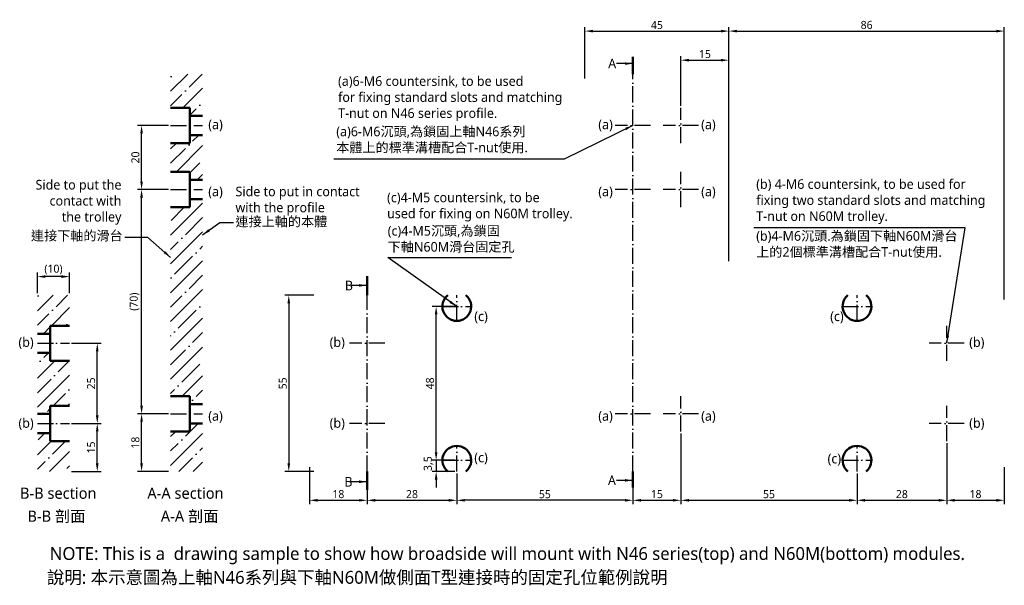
# Model space of a CAD drawing. Header units: millimetres. Extents: x 341 to 649, y 225 to 402.
import ezdxf

# ---------------------------------------------------------------- set-up
doc = ezdxf.new("R2010")
doc.units = ezdxf.units.MM
doc.linetypes.add('中心線5', pattern=[7.2, 5, -1, 0.2, -1])
doc.layers.add('中心線', color=5, linetype='中心線5')
doc.layers.add('標註線', color=3, linetype='Continuous')
doc.layers.add('外框線', color=7, linetype='Continuous', lineweight=50)
doc.styles.get("Standard").update_dxf_attribs({"font": 'msjh.ttf'})
doc.dimstyles.new('ISO-25', dxfattribs={"dimtxt": 2.5, "dimasz": 2.5, "dimexe": 1.25, "dimexo": 0.625, "dimtad": 1, "dimdec": 8, "dimtxsty": 'Standard', "dimcen": 2.5, "dimadec": 0, "dimazin": 0, "dimtfac": 1, "dimtdec": 8, "dimtmove": 0, "dimatfit": 3, "dimfxl": 0, "dimarcsym": 0})

# ---------------------------------------------------------------- blocks, each defined once
blk = doc.blocks.new('*D1')
at = {"layer": 'Defpoints', "color": 0}
for p in [(356.67, 275.63), (365.35, 275.63), (356.67, 260.63)]:
    blk.add_point(p, dxfattribs=at)
at = {"layer": '標註線', "color": 0, "lineweight": -2}
for p, q in [((357.29, 275.63), (366.6, 275.63)), ((365.35, 263.13), (365.35, 273.13)), ((357.29, 260.63), (366.6, 260.63))]:
    blk.add_line(p, q, dxfattribs=at)
at = {"layer": '標註線', "color": 0}
for points in [[(364.93, 273.13), (365.76, 273.13), (365.35, 275.63)], [(364.93, 263.13), (365.76, 263.13), (365.35, 260.63)]]:
    blk.add_solid(points, dxfattribs=at)
at = {"layer": '標註線', "color": 0, "insert": (363.42, 268.13), "char_height": 2.5, "attachment_point": 5, "rotation": 90}
blk.add_mtext('15', dxfattribs=at)
blk = doc.blocks.new('*D2')
at = {"layer": 'Defpoints', "color": 0}
for p in [(356.67, 300.63), (365.35, 300.63), (356.67, 275.63)]:
    blk.add_point(p, dxfattribs=at)
at = {"layer": '標註線', "color": 0, "lineweight": -2}
for p, q in [((357.29, 300.63), (366.6, 300.63)), ((365.35, 278.13), (365.35, 298.13)), ((357.29, 275.63), (366.6, 275.63))]:
    blk.add_line(p, q, dxfattribs=at)
at = {"layer": '標註線', "color": 0}
for points in [[(364.93, 298.13), (365.76, 298.13), (365.35, 300.63)], [(364.93, 278.13), (365.76, 278.13), (365.35, 275.63)]]:
    blk.add_solid(points, dxfattribs=at)
at = {"layer": '標註線', "color": 0, "insert": (363.43, 288.13), "char_height": 2.5, "attachment_point": 5, "rotation": 90}
blk.add_mtext('25', dxfattribs=at)
blk = doc.blocks.new('*D3')
at = {"layer": 'Defpoints', "color": 0}
for p in [(346.67, 321.45), (346.67, 315.63), (356.67, 315.63)]:
    blk.add_point(p, dxfattribs=at)
at = {"layer": '標註線', "color": 0, "lineweight": -2}
for p, q in [((346.67, 316.26), (346.67, 322.7)), ((354.17, 321.45), (349.17, 321.45)), ((356.67, 316.26), (356.67, 322.7))]:
    blk.add_line(p, q, dxfattribs=at)
at = {"layer": '標註線', "color": 0}
for points in [[(349.17, 321.87), (349.17, 321.03), (346.67, 321.45)], [(354.17, 321.87), (354.17, 321.03), (356.67, 321.45)]]:
    blk.add_solid(points, dxfattribs=at)
at = {"layer": '標註線', "color": 0, "insert": (351.67, 323.64), "char_height": 2.5, "attachment_point": 5}
blk.add_mtext('(10)', dxfattribs=at)
blk = doc.blocks.new('*D4')
at = {"layer": 'Defpoints', "color": 0}
for p in [(433.65, 315.63), (425.17, 260.63), (433.65, 260.63)]:
    blk.add_point(p, dxfattribs=at)
at = {"layer": '標註線', "color": 0, "lineweight": -2}
for p, q in [((433.02, 315.63), (423.92, 315.63)), ((425.17, 313.13), (425.17, 263.13)), ((433.02, 260.63), (423.92, 260.63))]:
    blk.add_line(p, q, dxfattribs=at)
at = {"layer": '標註線', "color": 0}
for points in [[(424.75, 313.13), (425.58, 313.13), (425.17, 315.63)], [(424.75, 263.13), (425.58, 263.13), (425.17, 260.63)]]:
    blk.add_solid(points, dxfattribs=at)
at = {"layer": '標註線', "color": 0, "insert": (423.27, 288.13), "char_height": 2.5, "attachment_point": 5, "rotation": 90}
blk.add_mtext('55', dxfattribs=at)
blk = doc.blocks.new('*D5')
at = {"layer": 'Defpoints', "color": 0}
for p in [(431.65, 262.63), (449.65, 260.63), (449.65, 251.64)]:
    blk.add_point(p, dxfattribs=at)
at = {"layer": '標註線', "color": 0, "lineweight": -2}
for p, q in [((431.65, 262.01), (431.65, 250.39)), ((449.65, 260.01), (449.65, 250.39)), ((434.15, 251.64), (447.15, 251.64))]:
    blk.add_line(p, q, dxfattribs=at)
at = {"layer": '標註線', "color": 0}
for points in [[(434.15, 252.06), (434.15, 251.22), (431.65, 251.64)], [(447.15, 252.06), (447.15, 251.22), (449.65, 251.64)]]:
    blk.add_solid(points, dxfattribs=at)
at = {"layer": '標註線', "color": 0, "insert": (440.65, 253.56), "char_height": 2.5, "attachment_point": 5}
blk.add_mtext('18', dxfattribs=at)
blk = doc.blocks.new('*D6')
at = {"layer": 'Defpoints', "color": 0}
for p in [(648.65, 398.06), (562.65, 325.63), (648.65, 313.63)]:
    blk.add_point(p, dxfattribs=at)
at = {"layer": '標註線', "color": 0, "lineweight": -2}
for p, q in [((562.65, 326.26), (562.65, 399.31)), ((565.15, 398.06), (646.15, 398.06)), ((648.65, 314.26), (648.65, 399.31))]:
    blk.add_line(p, q, dxfattribs=at)
at = {"layer": '標註線', "color": 0}
for points in [[(565.15, 398.48), (565.15, 397.65), (562.65, 398.06)], [(646.15, 398.48), (646.15, 397.65), (648.65, 398.06)]]:
    blk.add_solid(points, dxfattribs=at)
at = {"layer": '標註線', "color": 0, "insert": (605.65, 399.98), "char_height": 2.5, "attachment_point": 5}
blk.add_mtext('86', dxfattribs=at)
blk = doc.blocks.new('*D7')
at = {"layer": 'Defpoints', "color": 0}
for p in [(532.65, 260.63), (547.65, 261.26), (547.65, 251.64)]:
    blk.add_point(p, dxfattribs=at)
at = {"layer": '標註線', "color": 0, "lineweight": -2}
for p, q in [((532.65, 260.01), (532.65, 250.39)), ((547.65, 260.63), (547.65, 250.39)), ((535.15, 251.64), (545.15, 251.64))]:
    blk.add_line(p, q, dxfattribs=at)
at = {"layer": '標註線', "color": 0}
for points in [[(535.15, 252.06), (535.15, 251.22), (532.65, 251.64)], [(545.15, 252.06), (545.15, 251.22), (547.65, 251.64)]]:
    blk.add_solid(points, dxfattribs=at)
at = {"layer": '標註線', "color": 0, "insert": (540.15, 253.56), "char_height": 2.5, "attachment_point": 5}
blk.add_mtext('15', dxfattribs=at)
blk = doc.blocks.new('*D8')
at = {"layer": 'Defpoints', "color": 0}
for p in [(630.65, 270.13), (648.65, 262.63), (648.65, 251.64)]:
    blk.add_point(p, dxfattribs=at)
at = {"layer": '標註線', "color": 0, "lineweight": -2}
for p, q in [((630.65, 269.51), (630.65, 250.39)), ((648.65, 262.01), (648.65, 250.39)), ((633.15, 251.64), (646.15, 251.64))]:
    blk.add_line(p, q, dxfattribs=at)
at = {"layer": '標註線', "color": 0}
for points in [[(633.15, 252.06), (633.15, 251.22), (630.65, 251.64)], [(646.15, 252.06), (646.15, 251.22), (648.65, 251.64)]]:
    blk.add_solid(points, dxfattribs=at)
at = {"layer": '標註線', "color": 0, "insert": (639.65, 253.56), "char_height": 2.5, "attachment_point": 5}
blk.add_mtext('18', dxfattribs=at)
blk = doc.blocks.new('*D9')
at = {"layer": 'Defpoints', "color": 0}
for p in [(562.65, 388.99), (562.65, 382.63), (547.65, 374.13)]:
    blk.add_point(p, dxfattribs=at)
at = {"layer": '標註線', "color": 0, "lineweight": -2}
for p, q in [((547.65, 374.76), (547.65, 390.24)), ((550.15, 388.99), (560.15, 388.99)), ((562.65, 383.26), (562.65, 390.24))]:
    blk.add_line(p, q, dxfattribs=at)
at = {"layer": '標註線', "color": 0}
for points in [[(550.15, 389.4), (550.15, 388.57), (547.65, 388.99)], [(560.15, 389.4), (560.15, 388.57), (562.65, 388.99)]]:
    blk.add_solid(points, dxfattribs=at)
at = {"layer": '標註線', "color": 0, "insert": (555.15, 390.91), "char_height": 2.5, "attachment_point": 5}
blk.add_mtext('15', dxfattribs=at)
blk = doc.blocks.new('*D10')
at = {"layer": 'Defpoints', "color": 0}
for p in [(379.19, 278.63), (388.26, 278.63), (388.26, 260.63)]:
    blk.add_point(p, dxfattribs=at)
at = {"layer": '標註線', "color": 0, "lineweight": -2}
for p, q in [((387.64, 278.63), (377.94, 278.63)), ((379.19, 263.13), (379.19, 276.13)), ((387.64, 260.63), (377.94, 260.63))]:
    blk.add_line(p, q, dxfattribs=at)
at = {"layer": '標註線', "color": 0}
for points in [[(378.77, 276.13), (379.61, 276.13), (379.19, 278.63)], [(378.77, 263.13), (379.61, 263.13), (379.19, 260.63)]]:
    blk.add_solid(points, dxfattribs=at)
at = {"layer": '標註線', "color": 0, "insert": (377.26, 269.63), "char_height": 2.5, "attachment_point": 5, "rotation": 90}
blk.add_mtext('18', dxfattribs=at)
blk = doc.blocks.new('*D11')
at = {"layer": 'Defpoints', "color": 0}
for p in [(379.19, 348.63), (388.26, 348.63), (388.26, 278.63)]:
    blk.add_point(p, dxfattribs=at)
at = {"layer": '標註線', "color": 0, "lineweight": -2}
for p, q in [((387.64, 348.63), (377.94, 348.63)), ((379.19, 281.13), (379.19, 346.13)), ((387.64, 278.63), (377.94, 278.63))]:
    blk.add_line(p, q, dxfattribs=at)
at = {"layer": '標註線', "color": 0}
for points in [[(378.77, 346.13), (379.61, 346.13), (379.19, 348.63)], [(378.77, 281.13), (379.61, 281.13), (379.19, 278.63)]]:
    blk.add_solid(points, dxfattribs=at)
at = {"layer": '標註線', "color": 0, "insert": (377.01, 313.63), "char_height": 2.5, "attachment_point": 5, "rotation": 90}
blk.add_mtext('(70)', dxfattribs=at)
blk = doc.blocks.new('*D12')
at = {"layer": 'Defpoints', "color": 0}
for p in [(379.19, 368.63), (388.26, 368.63), (388.26, 348.63)]:
    blk.add_point(p, dxfattribs=at)
at = {"layer": '標註線', "color": 0, "lineweight": -2}
for p, q in [((387.64, 368.63), (377.94, 368.63)), ((379.19, 351.13), (379.19, 366.13)), ((387.64, 348.63), (377.94, 348.63))]:
    blk.add_line(p, q, dxfattribs=at)
at = {"layer": '標註線', "color": 0}
for points in [[(378.77, 366.13), (379.61, 366.13), (379.19, 368.63)], [(378.77, 351.13), (379.61, 351.13), (379.19, 348.63)]]:
    blk.add_solid(points, dxfattribs=at)
at = {"layer": '標註線', "color": 0, "insert": (377.27, 358.63), "char_height": 2.5, "attachment_point": 5, "rotation": 90}
blk.add_mtext('20', dxfattribs=at)
blk = doc.blocks.new('*D13')
at = {"layer": 'Defpoints', "color": 0}
for p in [(449.65, 260.63), (477.65, 260.63), (477.65, 251.64)]:
    blk.add_point(p, dxfattribs=at)
at = {"layer": '標註線', "color": 0, "lineweight": -2}
for p, q in [((449.65, 260.01), (449.65, 250.39)), ((477.65, 260.01), (477.65, 250.39)), ((452.15, 251.64), (475.15, 251.64))]:
    blk.add_line(p, q, dxfattribs=at)
at = {"layer": '標註線', "color": 0}
for points in [[(452.15, 252.06), (452.15, 251.22), (449.65, 251.64)], [(475.15, 252.06), (475.15, 251.22), (477.65, 251.64)]]:
    blk.add_solid(points, dxfattribs=at)
at = {"layer": '標註線', "color": 0, "insert": (463.65, 253.56), "char_height": 2.5, "attachment_point": 5}
blk.add_mtext('28', dxfattribs=at)
blk = doc.blocks.new('*D14')
at = {"layer": 'Defpoints', "color": 0}
for p in [(477.65, 260.63), (532.65, 260.63), (477.65, 251.64)]:
    blk.add_point(p, dxfattribs=at)
at = {"layer": '標註線', "color": 0, "lineweight": -2}
for p, q in [((477.65, 260.01), (477.65, 250.39)), ((532.65, 260.01), (532.65, 250.39)), ((530.15, 251.64), (480.15, 251.64))]:
    blk.add_line(p, q, dxfattribs=at)
at = {"layer": '標註線', "color": 0}
for points in [[(480.15, 252.06), (480.15, 251.22), (477.65, 251.64)], [(530.15, 252.06), (530.15, 251.22), (532.65, 251.64)]]:
    blk.add_solid(points, dxfattribs=at)
at = {"layer": '標註線', "color": 0, "insert": (505.15, 253.54), "char_height": 2.5, "attachment_point": 5}
blk.add_mtext('55', dxfattribs=at)
blk = doc.blocks.new('*D15')
at = {"layer": 'Defpoints', "color": 0}
for p in [(547.65, 273.13), (602.65, 260.63), (602.65, 251.64)]:
    blk.add_point(p, dxfattribs=at)
at = {"layer": '標註線', "color": 0, "lineweight": -2}
for p, q in [((547.65, 272.51), (547.65, 250.39)), ((602.65, 260.01), (602.65, 250.39)), ((550.15, 251.64), (600.15, 251.64))]:
    blk.add_line(p, q, dxfattribs=at)
at = {"layer": '標註線', "color": 0}
for points in [[(550.15, 252.06), (550.15, 251.22), (547.65, 251.64)], [(600.15, 252.06), (600.15, 251.22), (602.65, 251.64)]]:
    blk.add_solid(points, dxfattribs=at)
at = {"layer": '標註線', "color": 0, "insert": (575.15, 253.54), "char_height": 2.5, "attachment_point": 5}
blk.add_mtext('55', dxfattribs=at)
blk = doc.blocks.new('*D16')
at = {"layer": 'Defpoints', "color": 0}
for p in [(602.65, 260.01), (630.65, 260.63), (630.65, 251.64)]:
    blk.add_point(p, dxfattribs=at)
at = {"layer": '標註線', "color": 0, "lineweight": -2}
for p, q in [((602.65, 259.38), (602.65, 250.39)), ((630.65, 260.01), (630.65, 250.39)), ((605.15, 251.64), (628.15, 251.64))]:
    blk.add_line(p, q, dxfattribs=at)
at = {"layer": '標註線', "color": 0}
for points in [[(605.15, 252.06), (605.15, 251.22), (602.65, 251.64)], [(628.15, 252.06), (628.15, 251.22), (630.65, 251.64)]]:
    blk.add_solid(points, dxfattribs=at)
at = {"layer": '標註線', "color": 0, "insert": (616.65, 253.56), "char_height": 2.5, "attachment_point": 5}
blk.add_mtext('28', dxfattribs=at)
blk = doc.blocks.new('*D17')
at = {"layer": 'Defpoints', "color": 0}
for p in [(471.19, 312.13), (477.65, 312.13), (477.65, 264.13)]:
    blk.add_point(p, dxfattribs=at)
at = {"layer": '標註線', "color": 0, "lineweight": -2}
for p, q in [((477.02, 312.13), (469.94, 312.13)), ((471.19, 266.63), (471.19, 309.63)), ((477.02, 264.13), (469.94, 264.13))]:
    blk.add_line(p, q, dxfattribs=at)
at = {"layer": '標註線', "color": 0}
for points in [[(470.77, 309.63), (471.61, 309.63), (471.19, 312.13)], [(470.77, 266.63), (471.61, 266.63), (471.19, 264.13)]]:
    blk.add_solid(points, dxfattribs=at)
at = {"layer": '標註線', "color": 0, "insert": (469.27, 288.13), "char_height": 2.5, "attachment_point": 5, "rotation": 90}
blk.add_mtext('48', dxfattribs=at)
blk = doc.blocks.new('*D18')
at = {"layer": 'Defpoints', "color": 0}
for p in [(562.65, 398.06), (517.65, 382.63), (562.65, 382.63)]:
    blk.add_point(p, dxfattribs=at)
at = {"layer": '標註線', "color": 0, "lineweight": -2}
for p, q in [((517.65, 383.26), (517.65, 399.31)), ((520.15, 398.06), (560.15, 398.06)), ((562.65, 383.26), (562.65, 399.31))]:
    blk.add_line(p, q, dxfattribs=at)
at = {"layer": '標註線', "color": 0}
for points in [[(520.15, 398.48), (520.15, 397.65), (517.65, 398.06)], [(560.15, 398.48), (560.15, 397.65), (562.65, 398.06)]]:
    blk.add_solid(points, dxfattribs=at)
at = {"layer": '標註線', "color": 0, "insert": (540.15, 399.96), "char_height": 2.5, "attachment_point": 5}
blk.add_mtext('45', dxfattribs=at)
blk = doc.blocks.new('*D19')
at = {"layer": 'Defpoints', "color": 0}
for p in [(477.65, 264.13), (471.19, 260.63), (477.65, 260.63)]:
    blk.add_point(p, dxfattribs=at)
at = {"layer": '標註線', "color": 0, "lineweight": -2}
for p, q in [((471.19, 266.63), (471.19, 269.13)), ((477.02, 264.13), (469.94, 264.13)), ((471.19, 264.13), (471.19, 260.63)), ((477.02, 260.63), (469.94, 260.63)), ((471.19, 258.13), (471.19, 255.63))]:
    blk.add_line(p, q, dxfattribs=at)
at = {"layer": '標註線', "color": 0}
for points in [[(470.77, 266.63), (471.61, 266.63), (471.19, 264.13)], [(470.77, 258.13), (471.61, 258.13), (471.19, 260.63)]]:
    blk.add_solid(points, dxfattribs=at)
at = {"layer": '標註線', "color": 0, "insert": (468.8, 263.09), "char_height": 2.5, "attachment_point": 5, "rotation": 90}
blk.add_mtext('3,5', dxfattribs=at)

msp = doc.modelspace()

# ---------------------------------------------------------------- hatches: boundary and pattern name
h = msp.add_hatch()
h.set_pattern_fill('ANSI35', color=256, style=0)
h.paths.add_polyline_path([(398.26109836, 275.63406757), (394.26109836, 275.63406757), (394.26109836, 273.13406757), (388.26109836, 273.13406757), (388.26109836, 260.63406757), (398.26109836, 260.63406757)])
h.paths.add_polyline_path([(398.26109836, 345.63406757), (394.26109836, 345.63406757), (394.26109836, 343.13406757), (388.26109836, 343.13406757), (388.26109836, 284.13406757), (394.26109836, 284.13406757), (394.26109836, 281.63406757), (398.26109836, 281.63406757)])
h.paths.add_polyline_path([(398.26109836, 365.63406757), (394.26109836, 365.63406757), (394.26109836, 363.13406757), (388.26109836, 363.13406757), (388.26109836, 354.13406757), (394.26109836, 354.13406757), (394.26109836, 351.63406757), (398.26109836, 351.63406757)])
h.paths.add_polyline_path([(398.26109836, 384.63406757), (388.26109836, 384.63406757), (388.26109836, 374.13406757), (394.26109836, 374.13406757), (394.26109836, 371.63406757), (398.26109836, 371.63406757)])
h = msp.add_hatch()
h.set_pattern_fill('ANSI35', color=256, style=0)
h.paths.add_polyline_path([(356.66600125, 315.63406757), (346.66600125, 315.63406757), (346.66600125, 303.63406757), (350.66600125, 303.63406757), (350.66600125, 306.13406757), (356.66600125, 306.13406757)])
h.paths.add_polyline_path([(356.66600125, 270.13406757), (350.66600125, 270.13406757), (350.66600125, 272.63406757), (346.66600125, 272.63406757), (346.66600125, 260.63406757), (356.66600125, 260.63406757)])
h = msp.add_hatch()
h.set_pattern_fill('ANSI35', color=256, style=0)
h.set_pattern_definition([(45, (161.1904, 23.417), (-4.49013, 4.49013), []), (45, (165.6805, 23.417), (-4.49013, 4.49013), [7.9375, -1.5875, 0, -1.5875])])
h.paths.add_polyline_path([(356.66600125, 281.13406757), (356.66600125, 295.13406757), (350.66600125, 295.13406757), (350.66600125, 297.63406757), (346.66600125, 297.63406757), (346.66600125, 278.63406757), (350.66600125, 278.63406757), (350.66600125, 281.13406757)])

# ---------------------------------------------------------------- linework, layer by layer
at = {"layer": '中心線'}
for p, q in [((532.64803058, 260.63406757), (532.64803058, 384.63406757)), ((547.64803058, 363.13406757), (547.64803058, 374.13406757)), ((388.26109836, 368.63406757), (398.26109836, 368.63406757)), ((538.14426368, 368.63406757), (527.14426368, 368.63406757)), ((553.14803058, 368.63406757), (542.14803058, 368.63406757)), ((547.64803058, 343.13406757), (547.64803058, 354.13406757)), ((388.26109836, 348.63406757), (398.26109836, 348.63406757)), ((538.14426368, 348.63406757), (527.14426368, 348.63406757)), ((553.14803058, 348.63406757), (542.14803058, 348.63406757)), ((449.64803058, 260.63406757), (449.64803058, 315.63406757)), ((477.64803058, 307.63406757), (477.64803058, 315.63406757)), ((602.64803058, 307.63406757), (602.64803058, 315.63406757)), ((473.14803058, 312.13406757), (482.14803058, 312.13406757)), ((598.14803058, 312.13406757), (607.14803058, 312.13406757)), ((630.64803058, 295.13406757), (630.64803058, 306.13406757)), ((346.66600125, 300.63406757), (356.66600125, 300.63406757)), ((455.14803058, 300.63406757), (444.14803058, 300.63406757)), ((636.14803058, 300.63406757), (625.14803058, 300.63406757)), ((547.64803058, 273.13406757), (547.64803058, 284.13406757)), ((630.64803058, 270.13406757), (630.64803058, 281.13406757)), ((388.26109836, 278.63406757), (398.26109836, 278.63406757)), ((538.14426368, 278.63406757), (527.14426368, 278.63406757)), ((553.14803058, 278.63406757), (542.14803058, 278.63406757)), ((346.66600125, 275.63406757), (356.66600125, 275.63406757)), ((455.14803058, 275.63406757), (444.14803058, 275.63406757)), ((636.14803058, 275.63406757), (625.14803058, 275.63406757)), ((477.64803058, 260.63406757), (477.64803058, 268.63406757)), ((602.64803058, 260.63406757), (602.64803058, 268.63406757)), ((473.14803058, 264.13406757), (482.14803058, 264.13406757)), ((598.14803058, 264.13406757), (607.14803058, 264.13406757))]:
    msp.add_line(p, q, dxfattribs=at)
at = {"layer": '外框線'}
for p, q in [((388.26109836, 374.13406757), (394.26109836, 374.13406757)), ((394.26109836, 374.13406757), (394.26109836, 363.13406757)), ((394.26109836, 371.63406757), (398.26109836, 371.63406757)), ((388.26109836, 363.13406757), (394.26109836, 363.13406757)), ((394.26109836, 365.63406757), (398.26109836, 365.63406757)), ((388.26109836, 354.13406757), (394.26109836, 354.13406757)), ((394.26109836, 354.13406757), (394.26109836, 343.13406757)), ((394.26109836, 351.63406757), (398.26109836, 351.63406757)), ((394.26109836, 345.63406757), (398.26109836, 345.63406757)), ((388.26109836, 343.13406757), (394.26109836, 343.13406757)), ((388.26109836, 284.13406757), (394.26109836, 284.13406757)), ((394.26109836, 284.13406757), (394.26109836, 273.13406757)), ((394.26109836, 281.63406757), (398.26109836, 281.63406757)), ((394.26109836, 275.63406757), (398.26109836, 275.63406757)), ((388.26109836, 273.13406757), (394.26109836, 273.13406757))]:
    msp.add_line(p, q, dxfattribs=at)
at = {"layer": '外框線', "lineweight": 50}
for p, q in [((350.66600125, 295.13406757), (350.66600125, 306.13406757)), ((350.66600125, 306.13406757), (356.66600125, 306.13406757)), ((346.66600125, 303.63406757), (350.66600125, 303.63406757)), ((346.66600125, 297.63406757), (350.66600125, 297.63406757)), ((350.66600125, 295.13406757), (356.66600125, 295.13406757)), ((350.66600125, 270.13406757), (350.66600125, 281.13406757)), ((350.66600125, 281.13406757), (356.66600125, 281.13406757)), ((346.66600125, 278.63406757), (350.66600125, 278.63406757)), ((346.66600125, 272.63406757), (350.66600125, 272.63406757)), ((350.66600125, 270.13406757), (356.66600125, 270.13406757))]:
    msp.add_line(p, q, dxfattribs=at)
at = {"layer": '外框線'}
for centre, start, end in [((477.64803058, 312.13406757), 128.942441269, 51.057558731), ((602.64803058, 312.13406757), 128.942441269, 51.057558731), ((477.64803058, 264.13406757), 308.942441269, 231.057558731), ((602.64803058, 264.13406757), 308.942441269, 231.057558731)]:
    msp.add_arc(centre, 4.5, start, end, dxfattribs=at)
at = {"layer": '標註線', "lineweight": 50}
for p, q in [((532.64803058, 384.63406757), (532.64803058, 389.99782931)), ((449.64803058, 315.63406757), (449.64803058, 321.62127472)), ((449.64803058, 254.86035104), (449.64803058, 260.63406757))]:
    msp.add_line(p, q, dxfattribs=at)
at = {"layer": '標註線', "linetype": '中心線5', "lineweight": 50}
msp.add_line((532.64803058, 260.63406757), (532.64803058, 255.19602885), dxfattribs=at)

# ---------------------------------------------------------------- texts
for s, insert, char_height, attachment_point in [('(a)6-M6 countersink, to be used\\Pfor fixing standard slots and matching\\PT-nut on N46 series profile.', (440.55797539, 383.97461603), 3, 1), ('Side to put the\\Pcontact with\\Pthe trolley', (372.91004404, 337.62095474), 3, 9), ('(b) 4-M6 countersink, to be used for\\Pfixing two standard slots and matching\\PT-nut on N60M trolley.', (571.16039595, 351.83027483), 3, 1), ('Side to put in contact\\Pwith the profile', (408.52159663, 349.52066072), 3, 1), ('(c)4-M5 countersink, to be\\Pused for fixing on N60M trolley.', (455.87150956, 347.65615072), 3, 1), ('NOTE: This is a  drawing sample to show how broadside will mount with N46 series(top) and N60M(bottom) modules.', (350.5066994, 237.02137596), 4, 1)]:
    msp.add_mtext(s, dxfattribs=dict(insert=insert, char_height=char_height, attachment_point=attachment_point))
at = {"linetype": '中心線5', "lineweight": 50, "char_height": 3.5, "width": 2.486899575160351e-14, "attachment_point": 1}
for s, insert in [('B-B section', (341.2032571, 255.61433826)), ('A-A section', (380.99184956, 255.61433826))]:
    msp.add_mtext(s, dxfattribs=dict(at, insert=insert))
at = {"layer": '標註線', "linetype": '中心線5', "lineweight": 50, "char_height": 3, "attachment_point": 1}
for s, insert in [('A', (524.92639275, 389.45406985)), ('B', (442.68324172, 320.16841074)), ('B', (442.51868558, 258.91827731)), ('A', (524.84515454, 259.3784789))]:
    msp.add_mtext(s, dxfattribs=dict(at, insert=insert))
at = {"layer": '標註線'}
for s, insert, char_height, attachment_point in [('(a)', (400.0184868, 370.44605284), 3, 1), ('(a)', (521.83570013, 370.44605284), 3, 1), ('(a)', (553.96803724, 370.44605284), 3, 1), ('(a)6-M6沉頭,為鎖固上軸N46系列\\P本體上的標準溝槽配合T-nut使用.', (439.99850466, 368.25088051), 3, 1), ('(a)', (400.0184868, 349.51362023), 3, 1), ('(a)', (521.83570013, 349.51362023), 3, 1), ('(a)', (553.96803724, 349.51362023), 3, 1), ('連接上軸的本體', (408.52763819, 340.12918689), 3, 1), ('連接下軸的滑台', (373.28371605, 332.36640289), 3, 9), ('(c)4-M5沉頭,為鎖固\\P下軸N60M滑台固定孔', (456.06833144, 337.24401209), 3, 1), ('(b)4-M6沉頭.為鎖固下軸N60M滑台\\P上的2個標準溝槽配合T-nut使用.', (571.16039595, 335.64308901), 3, 1), ('(c)', (483.1046493, 310.57002519), 3, 1), ('(c)', (594.25750769, 310.57002519), 3, 1), ('(b)', (340.74422093, 302.49851046), 3, 1), ('(b)', (437.93605152, 302.49851046), 3, 1), ('(b)', (637.68921756, 302.49851046), 3, 1), ('(b)', (340.74422093, 277.27224543), 3, 1), ('(a)', (400.0184868, 279.4704798), 3, 1), ('(b)', (437.93605152, 277.27224543), 3, 1), ('(a)', (521.83570013, 279.4704798), 3, 1), ('(a)', (553.96803724, 279.4704798), 3, 1), ('(b)', (637.68921756, 277.27224543), 3, 1), ('(c)', (483.1046493, 266.49954573), 3, 1), ('(c)', (593.45632077, 266.15258034), 3, 1), ('說明: 本示意圖為上軸N46系列與下軸N60M做側面T型連接時的固定孔位範例說明', (349.6065787, 229.59178176), 4, 1)]:
    msp.add_mtext(s, dxfattribs=dict(at, insert=insert, char_height=char_height, attachment_point=attachment_point))
at = {"layer": '標註線', "linetype": '中心線5', "lineweight": 50, "char_height": 3.5, "width": 2.486899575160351e-14, "attachment_point": 1}
for s, insert in [('B-B 剖面', (343.54242046, 248.42859565)), ('A-A 剖面', (385.20148849, 248.42859565))]:
    msp.add_mtext(s, dxfattribs=dict(at, insert=insert))

# ---------------------------------------------------------------- dimensions: what is measured, and where the dimension line sits
at = {"layer": '標註線'}
for base, p1, p2, picture, middle in [((562.6480305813, 398.0649534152), (517.6480305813, 382.6340675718), (562.6480305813, 382.6340675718), '*D18', (540.1480305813, 399.9609346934)), ((648.6480305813, 398.0649534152), (562.6480305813, 325.6340675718), (648.6480305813, 313.6340675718), '*D6', (605.6480305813, 399.9819159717)), ((562.6480305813, 388.9862049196), (547.6480305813, 374.1340675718), (562.6480305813, 382.6340675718), '*D9', (555.1480305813, 390.9104302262)), ((602.6480305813, 251.6395861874), (547.6480305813, 273.1340675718), (602.6480305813, 260.6340675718), '*D15', (575.1480305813, 253.5355674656)), ((648.6480305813, 251.6395861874), (630.6480305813, 270.1340675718), (648.6480305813, 262.6340675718), '*D8', (639.6480305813, 253.563811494)), ((449.6480305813, 251.6395861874), (431.6480305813, 262.6340675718), (449.6480305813, 260.6340675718), '*D5', (440.6480305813, 253.563811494)), ((477.6480305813, 251.6395861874), (449.6480305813, 260.6340675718), (477.6480305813, 260.6340675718), '*D13', (463.6480305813, 253.5565487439)), ((477.6480305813, 251.6395861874), (532.6480305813, 260.6340675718), (477.6480305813, 260.6340675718), '*D14', (505.1480305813, 253.5355674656)), ((547.6480305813, 251.6395861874), (532.6480305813, 260.6340675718), (547.6480305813, 261.2590675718), '*D7', (540.1480305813, 253.563811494)), ((630.6480305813, 251.6395861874), (602.6480305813, 260.0090675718), (630.6480305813, 260.6340675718), '*D16', (616.6480305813, 253.5565487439))]:
    dim = msp.add_linear_dim(base=base, p1=p1, p2=p2, dimstyle='ISO-25', dxfattribs=at)
    dim.commit()
    dim.dimension.update_dxf_attribs({"geometry": picture, "text_midpoint": middle})
for base, p1, p2, picture, middle in [((379.1891960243, 368.6340675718), (388.2610983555, 348.6340675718), (388.2610983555, 368.6340675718), '*D12', (377.2722334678, 358.6340675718)), ((425.1667310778, 260.6340675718), (433.6480305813, 315.6340675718), (433.6480305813, 260.6340675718), '*D4', (423.2707497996, 288.1340675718)), ((471.1885093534, 312.1340675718), (477.6480305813, 264.1340675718), (477.6480305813, 312.1340675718), '*D17', (469.2715467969, 288.1340675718)), ((365.3479990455, 300.6340675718), (356.6660012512, 275.6340675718), (356.6660012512, 300.6340675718), '*D2', (363.431036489, 288.1340675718)), ((379.1891960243, 278.6340675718), (388.2610983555, 260.6340675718), (388.2610983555, 278.6340675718), '*D10', (377.2649707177, 269.6340675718)), ((365.3479990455, 275.6340675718), (356.6660012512, 260.6340675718), (356.6660012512, 275.6340675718), '*D1', (363.4237737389, 268.1340675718))]:
    dim = msp.add_linear_dim(base=base, p1=p1, p2=p2, angle=90, dimstyle='ISO-25', dxfattribs=at)
    dim.commit()
    dim.dimension.update_dxf_attribs({"geometry": picture, "text_midpoint": middle})
for base, p1, p2, angle, text, picture, middle in [((379.18919602, 348.63406757), (388.26109836, 278.63406757), (388.26109836, 348.63406757), 90, '(70)', '*D11', (377.00916052, 313.63406757)), ((346.66600125, 321.45134193), (356.66600125, 315.63406757), (346.66600125, 315.63406757), 180, '(10)', '*D3', (351.66600125, 323.63864019))]:
    dim = msp.add_linear_dim(base=base, p1=p1, p2=p2, angle=angle, text=text, dimstyle='ISO-25', dxfattribs=at)
    dim.commit()
    dim.dimension.update_dxf_attribs({"geometry": picture, "text_midpoint": middle})
dim = msp.add_linear_dim(base=(471.18850935, 260.63406757), p1=(477.64803058, 264.13406757), p2=(477.64803058, 260.63406757), angle=90, dimstyle='ISO-25', override={"dimtmove": 2}, dxfattribs=at)
dim.commit()
dim.dimension.update_dxf_attribs({"geometry": '*D19', "text_midpoint": (468.79672991, 263.08583111), "dimtype": 160})

# ---------------------------------------------------------------- leaders
for points in [[(532.64803058, 387.93823365), (527.53901556, 387.93823365)], [(532.64803058, 368.63406757), (511.16180965, 358.14621908), (439.27810279, 358.14621908)], [(630.64803058, 300.63406757), (636.40126107, 336.69904078), (570.3679964, 336.7057852)], [(477.64803058, 312.13406757), (456.12970724, 327.37199083), (494.73531407, 327.37199083)], [(449.64803058, 318.71163852), (444.60451106, 318.71163852)], [(449.64803058, 257.43188381), (444.49170131, 257.43188381)], [(532.64803058, 257.8574754), (527.53971509, 257.8574754)]]:
    msp.add_leader(points, dimstyle='ISO-25', override={"dimgap": 0.625, "dimtad": 0}, dxfattribs=at)
at = {"layer": '標註線', "annotation_type": 0, "has_hookline": 1}
for points, hookline_direction, text_width in [([(398.26109836, 334.4479429), (403.68032174, 338.37918689), (407.90263819, 338.37918689)], 0, 27.26533247), ([(388.26109836, 327.42842258), (381.18932514, 333.61640289), (373.90871605, 333.61640289)], 1, 27.29244674)]:
    msp.add_leader(points, dimstyle='ISO-25', override={"dimgap": 0.625, "dimtad": 0}, dxfattribs=dict(at, hookline_direction=hookline_direction, text_width=text_width))

doc.saveas('drawing.dxf')
